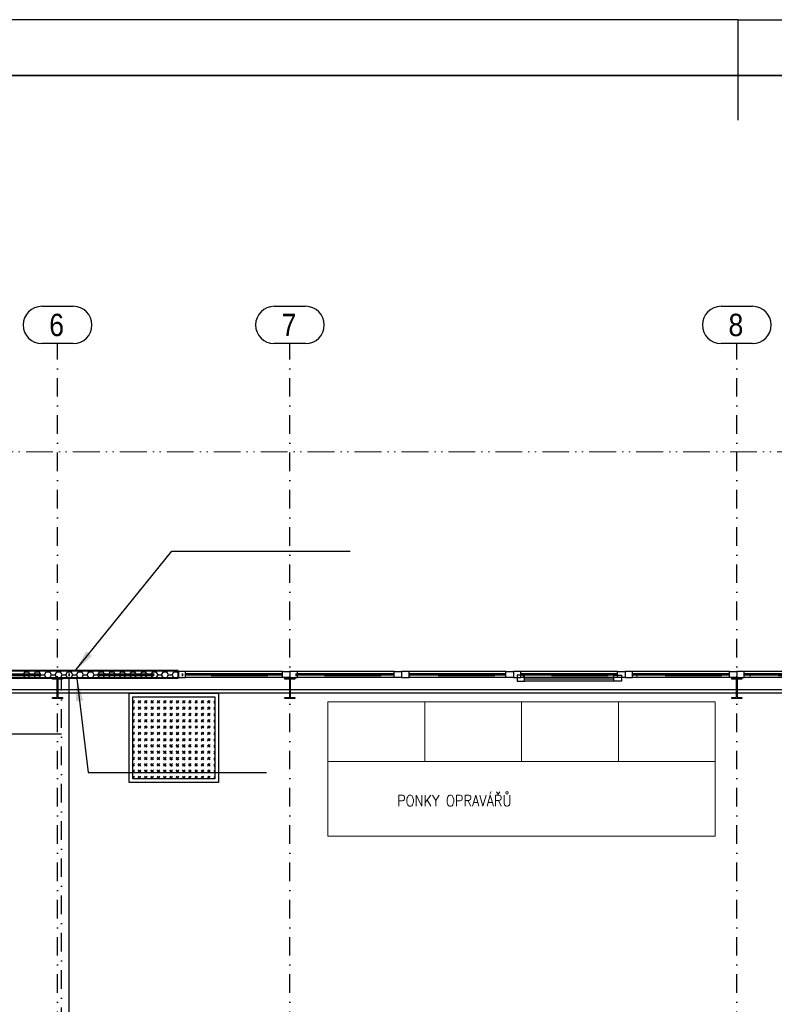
# Model space of a CAD drawing. Header units: millimetres. Extents: x 2886542 to 7567581, y -792623 to 134766.
# Tile 214 of 256: x 4773787 to 4783919, y -343329 to -330116. Entities that reach past the tile are written whole.
import ezdxf

# ---------------------------------------------------------------- set-up
doc = ezdxf.new("R2010")
doc.units = ezdxf.units.MM
for name, pattern in [('ACAD_ISO12W100', [21, 12, -3, 0, -3, 0, -3]), ('DASHDOT', [1, 0.5, -0.25, 0, -0.25]), ('DASHDOTX2', [50.8, 25.4, -12.7, 0, -12.7])]:
    doc.linetypes.add(name, pattern=pattern)
for name, color, linetype, lineweight in [('CKPROSTUPY_NADROVINOU', 7, 'DASHDOT', 25), ('IN_NS_TLUSTA', 1, 'Continuous', 40), ('Text obecně', 7, 'Continuous', 25)]:
    doc.layers.add(name, color=color, linetype=linetype, lineweight=lineweight)
doc.layers.add('IN_NS_VYPLNE OTVORU', color=16, linetype='Continuous')
doc.layers.add('požárničina', color=10, linetype='Continuous')
doc.styles.add('ARIAL', font='arial.ttf')
doc.styles.add('ROMAND', font='romand.shx', dxfattribs={"width": 0.85})
doc.styles.add('ROMANT', font='romant')
doc.dimstyles.new('úhlová', dxfattribs={"dimscale": 0.2, "dimtxt": 2.5, "dimasz": 1.5, "dimexe": 0, "dimexo": 3, "dimgap": 1, "dimtad": 1, "dimdec": 0, "dimzin": 0, "dimdsep": 46, "dimtxsty": 'ROMANT', "dimcen": 5, "dimclrd": 256, "dimclre": 256, "dimclrt": 7, "dimadec": 1, "dimazin": 0, "dimtfac": 1, "dimtdec": 0, "dimtix": 1, "dimtmove": 2, "dimatfit": 3, "dimfxl": 0, "dimtvp": 2, "dimtolj": 1, "dimtzin": 0, "dimarcsym": 0})

msp = doc.modelspace()

# ---------------------------------------------------------------- linework, layer by layer
at = {"layer": 'CKPROSTUPY_NADROVINOU', "color": 0, "ltscale": 500}
for p, q in [((4774295.4, -361679.5), (4774295.4, -334462.1)), ((4777415.4, -361679.5), (4777415.4, -334462.1)), ((4783415.4, -361679.5), (4783415.4, -334462.1))]:
    msp.add_line(p, q, dxfattribs=at)
at = {"layer": 'IN_NS_TLUSTA', "color": 0}
for p, q in [((4775915.4, -338853.4), (4773535.4, -338853.4)), ((4775915.4, -338853.4), (4775915.4, -338953.4)), ((4775915.4, -338953.4), (4773535.4, -338953.4))]:
    msp.add_line(p, q, dxfattribs=at)
at = {"layer": 'IN_NS_VYPLNE OTVORU', "color": 0, "linetype": 'ByBlock'}
for p, q in [((4774084.1, -333962.1), (4774506.7, -333962.1)), ((4777204.1, -333962.1), (4777626.7, -333962.1)), ((4783204.1, -333962.1), (4783626.7, -333962.1)), ((4774506.7, -334462.1), (4774084.1, -334462.1)), ((4777626.7, -334462.1), (4777204.1, -334462.1)), ((4783626.7, -334462.1), (4783204.1, -334462.1))]:
    msp.add_line(p, q, dxfattribs=at)
at = {"layer": 'IN_NS_VYPLNE OTVORU', "color": 0}
for p, q in [((4773834.9, -338907.4), (4773858.7, -338866.1)), ((4773858.7, -338866.1), (4773851.4, -338853.4)), ((4773858.7, -338866.1), (4773906.4, -338866.1)), ((4773906.4, -338866.1), (4773913.7, -338853.4)), ((4773930.2, -338907.4), (4773906.4, -338866.1)), ((4773977.8, -338907.4), (4774001.6, -338866.1)), ((4774001.6, -338866.1), (4773994.3, -338853.4)), ((4774001.6, -338866.1), (4774049.2, -338866.1)), ((4774049.2, -338866.1), (4774056.6, -338853.4)), ((4774073, -338907.4), (4774049.2, -338866.1)), ((4774120.7, -338907.4), (4774144.5, -338866.1)), ((4774144.5, -338866.1), (4774137.1, -338853.4)), ((4774144.5, -338866.1), (4774192.1, -338866.1)), ((4774192.1, -338866.1), (4774199.5, -338853.4)), ((4774215.9, -338907.4), (4774192.1, -338866.1)), ((4774263.5, -338907.4), (4774287.4, -338866.1)), ((4774287.4, -338866.1), (4774280, -338853.4)), ((4774287.4, -338866.1), (4774335, -338866.1)), ((4774335, -338866.1), (4774342.3, -338853.4)), ((4774358.8, -338907.4), (4774335, -338866.1)), ((4774406.4, -338907.4), (4774430.2, -338866.1)), ((4774430.2, -338866.1), (4774422.9, -338853.4)), ((4774430.2, -338866.1), (4774477.9, -338866.1)), ((4774477.9, -338866.1), (4774485.2, -338853.4)), ((4774501.7, -338907.4), (4774477.9, -338866.1)), ((4774549.3, -338907.4), (4774573.1, -338866.1)), ((4774573.1, -338866.1), (4774565.8, -338853.4)), ((4774573.1, -338866.1), (4774620.7, -338866.1)), ((4774620.7, -338866.1), (4774628.1, -338853.4)), ((4774644.5, -338907.4), (4774620.7, -338866.1)), ((4774692.2, -338907.4), (4774716, -338866.1)), ((4774716, -338866.1), (4774708.6, -338853.4)), ((4774716, -338866.1), (4774763.6, -338866.1)), ((4774763.6, -338866.1), (4774771, -338853.4)), ((4774787.4, -338907.4), (4774763.6, -338866.1)), ((4774835, -338907.4), (4774858.9, -338866.1)), ((4774858.9, -338866.1), (4774851.5, -338853.4)), ((4774858.9, -338866.1), (4774906.5, -338866.1)), ((4774906.5, -338866.1), (4774913.8, -338853.4)), ((4774930.3, -338907.4), (4774906.5, -338866.1)), ((4774977.9, -338907.4), (4775001.7, -338866.1)), ((4775001.7, -338866.1), (4774994.4, -338853.4)), ((4775001.7, -338866.1), (4775049.4, -338866.1)), ((4775049.4, -338866.1), (4775056.7, -338853.4)), ((4775073.2, -338907.4), (4775049.4, -338866.1)), ((4775120.8, -338907.4), (4775144.6, -338866.1)), ((4775144.6, -338866.1), (4775137.3, -338853.4)), ((4775144.6, -338866.1), (4775192.2, -338866.1)), ((4775192.2, -338866.1), (4775199.6, -338853.4)), ((4775216, -338907.4), (4775192.2, -338866.1)), ((4775263.7, -338907.4), (4775287.5, -338866.1)), ((4775287.5, -338866.1), (4775280.1, -338853.4)), ((4775287.5, -338866.1), (4775335.1, -338866.1)), ((4775335.1, -338866.1), (4775342.5, -338853.4)), ((4775358.9, -338907.4), (4775335.1, -338866.1)), ((4775406.5, -338907.4), (4775430.4, -338866.1)), ((4775430.4, -338866.1), (4775423, -338853.4)), ((4775430.4, -338866.1), (4775478, -338866.1)), ((4775478, -338866.1), (4775485.3, -338853.4)), ((4775501.8, -338907.4), (4775478, -338866.1)), ((4775549.4, -338907.4), (4775573.2, -338866.1)), ((4775573.2, -338866.1), (4775565.9, -338853.4)), ((4775573.2, -338866.1), (4775620.9, -338866.1)), ((4775620.9, -338866.1), (4775628.2, -338853.4)), ((4775644.7, -338907.4), (4775620.9, -338866.1)), ((4775692.3, -338907.4), (4775716.1, -338866.1)), ((4775716.1, -338866.1), (4775708.8, -338853.4)), ((4775716.1, -338866.1), (4775763.7, -338866.1)), ((4775763.7, -338866.1), (4775771.1, -338853.4)), ((4775787.5, -338907.4), (4775763.7, -338866.1)), ((4775835.2, -338907.4), (4775859, -338866.1)), ((4775859, -338866.1), (4775851.6, -338853.4)), ((4775859, -338866.1), (4775906.6, -338866.1)), ((4775906.6, -338866.1), (4775914, -338853.4)), ((4775915.4, -338881.3), (4775906.6, -338866.1)), ((4776015.4, -338863.4), (4775915.4, -338863.4)), ((4775915.4, -338863.4), (4775915.4, -338943.4)), ((4777315.4, -338863.4), (4775965.4, -338863.4)), ((4776015.4, -338943.4), (4776015.4, -338863.4)), ((4777315.4, -338893.4), (4776015.4, -338893.4)), ((4777315.4, -338863.4), (4777415.4, -338863.4)), ((4777315.4, -338943.4), (4777315.4, -338863.4)), ((4777515.4, -338863.4), (4777415.4, -338863.4)), ((4777415.4, -338863.4), (4777415.4, -338943.4)), ((4777415.4, -338863.4), (4777415.4, -338943.4)), ((4778815.4, -338863.4), (4777465.4, -338863.4)), ((4777515.4, -338943.4), (4777515.4, -338863.4)), ((4778815.4, -338893.4), (4777515.4, -338893.4)), ((4778815.4, -338863.4), (4778915.4, -338863.4)), ((4778815.4, -338943.4), (4778815.4, -338863.4)), ((4779015.4, -338863.4), (4778915.4, -338863.4)), ((4778915.4, -338863.4), (4778915.4, -338943.4)), ((4778915.4, -338863.4), (4778915.4, -338943.4)), ((4780315.4, -338863.4), (4778965.4, -338863.4)), ((4779015.4, -338943.4), (4779015.4, -338863.4)), ((4780315.4, -338893.4), (4779015.4, -338893.4)), ((4780315.4, -338863.4), (4780415.4, -338863.4)), ((4780315.4, -338943.4), (4780315.4, -338863.4)), ((4780515.4, -338863.4), (4780415.4, -338863.4)), ((4780415.4, -338863.4), (4780415.4, -338943.4)), ((4780415.4, -338863.4), (4780415.4, -338943.4)), ((4781815.4, -338863.4), (4780465.4, -338863.4)), ((4780515.4, -338943.4), (4780515.4, -338863.4)), ((4781815.4, -338893.4), (4780515.4, -338893.4)), ((4781815.4, -338863.4), (4781915.4, -338863.4)), ((4781815.4, -338943.4), (4781815.4, -338863.4)), ((4782015.4, -338863.4), (4781915.4, -338863.4)), ((4781915.4, -338863.4), (4781915.4, -338943.4)), ((4781915.4, -338863.4), (4781915.4, -338943.4)), ((4783315.4, -338863.4), (4781965.4, -338863.4)), ((4782015.4, -338943.4), (4782015.4, -338863.4)), ((4783315.4, -338893.4), (4782015.4, -338893.4)), ((4783315.4, -338863.4), (4783415.4, -338863.4)), ((4783315.4, -338943.4), (4783315.4, -338863.4)), ((4783515.4, -338863.4), (4783415.4, -338863.4)), ((4783415.4, -338863.4), (4783415.4, -338943.4)), ((4783415.4, -338863.4), (4783415.4, -338943.4)), ((4784815.4, -338863.4), (4783465.4, -338863.4)), ((4783515.4, -338943.4), (4783515.4, -338863.4)), ((4784815.4, -338893.4), (4783515.4, -338893.4)), ((4773787.3, -338907.4), (4773834.9, -338907.4)), ((4773858.7, -338948.6), (4773834.9, -338907.4)), ((4773856, -338953.4), (4773858.7, -338948.6)), ((4773858.7, -338948.6), (4773906.4, -338948.6)), ((4773906.4, -338948.6), (4773930.2, -338907.4)), ((4773909.1, -338953.4), (4773906.4, -338948.6)), ((4773930.2, -338907.4), (4773977.8, -338907.4)), ((4774001.6, -338948.6), (4773977.8, -338907.4)), ((4773998.9, -338953.4), (4774001.6, -338948.6)), ((4774001.6, -338948.6), (4774049.2, -338948.6)), ((4774049.2, -338948.6), (4774073, -338907.4)), ((4774052, -338953.4), (4774049.2, -338948.6)), ((4774073, -338907.4), (4774120.7, -338907.4)), ((4774144.5, -338948.6), (4774120.7, -338907.4)), ((4774141.7, -338953.4), (4774144.5, -338948.6)), ((4774144.5, -338948.6), (4774192.1, -338948.6)), ((4774192.1, -338948.6), (4774215.9, -338907.4)), ((4774194.9, -338953.4), (4774192.1, -338948.6)), ((4774215.9, -338907.4), (4774263.5, -338907.4)), ((4774227.9, -338963.6), (4774227.9, -338953.4)), ((4774227.9, -338953.4), (4774362.9, -338953.4)), ((4774277.1, -338963.6), (4774227.9, -338963.6)), ((4774287.4, -338948.6), (4774263.5, -338907.4)), ((4774284.6, -338953.4), (4774287.4, -338948.6)), ((4774287.4, -338948.6), (4774335, -338948.6)), ((4774292.1, -339198.2), (4774292.1, -338978.6)), ((4774298.7, -338978.6), (4774298.7, -339198.2)), ((4774362.9, -338963.6), (4774313.7, -338963.6)), ((4774335, -338948.6), (4774358.8, -338907.4)), ((4774337.7, -338953.4), (4774335, -338948.6)), ((4774358.8, -338907.4), (4774406.4, -338907.4)), ((4774362.9, -338953.4), (4774362.9, -338963.6)), ((4774430.2, -338948.6), (4774406.4, -338907.4)), ((4774427.5, -338953.4), (4774430.2, -338948.6)), ((4774430.2, -338948.6), (4774477.9, -338948.6)), ((4774477.9, -338948.6), (4774501.7, -338907.4)), ((4774480.6, -338953.4), (4774477.9, -338948.6)), ((4774501.7, -338907.4), (4774549.3, -338907.4)), ((4774573.1, -338948.6), (4774549.3, -338907.4)), ((4774570.4, -338953.4), (4774573.1, -338948.6)), ((4774573.1, -338948.6), (4774620.7, -338948.6)), ((4774620.7, -338948.6), (4774644.5, -338907.4)), ((4774623.5, -338953.4), (4774620.7, -338948.6)), ((4774644.5, -338907.4), (4774692.2, -338907.4)), ((4774716, -338948.6), (4774692.2, -338907.4)), ((4774713.2, -338953.4), (4774716, -338948.6)), ((4774716, -338948.6), (4774763.6, -338948.6)), ((4774763.6, -338948.6), (4774787.4, -338907.4)), ((4774766.4, -338953.4), (4774763.6, -338948.6)), ((4774787.4, -338907.4), (4774835, -338907.4)), ((4774858.9, -338948.6), (4774835, -338907.4)), ((4774856.1, -338953.4), (4774858.9, -338948.6)), ((4774858.9, -338948.6), (4774906.5, -338948.6)), ((4774906.5, -338948.6), (4774930.3, -338907.4)), ((4774909.2, -338953.4), (4774906.5, -338948.6)), ((4774930.3, -338907.4), (4774977.9, -338907.4)), ((4775001.7, -338948.6), (4774977.9, -338907.4)), ((4774999, -338953.4), (4775001.7, -338948.6)), ((4775001.7, -338948.6), (4775049.4, -338948.6)), ((4775049.4, -338948.6), (4775073.2, -338907.4)), ((4775052.1, -338953.4), (4775049.4, -338948.6)), ((4775073.2, -338907.4), (4775120.8, -338907.4)), ((4775144.6, -338948.6), (4775120.8, -338907.4)), ((4775141.9, -338953.4), (4775144.6, -338948.6)), ((4775144.6, -338948.6), (4775192.2, -338948.6)), ((4775192.2, -338948.6), (4775216, -338907.4)), ((4775195, -338953.4), (4775192.2, -338948.6)), ((4775216, -338907.4), (4775263.7, -338907.4)), ((4775287.5, -338948.6), (4775263.7, -338907.4)), ((4775284.7, -338953.4), (4775287.5, -338948.6)), ((4775287.5, -338948.6), (4775335.1, -338948.6)), ((4775335.1, -338948.6), (4775358.9, -338907.4)), ((4775337.9, -338953.4), (4775335.1, -338948.6)), ((4775358.9, -338907.4), (4775406.5, -338907.4)), ((4775430.4, -338948.6), (4775406.5, -338907.4)), ((4775427.6, -338953.4), (4775430.4, -338948.6)), ((4775430.4, -338948.6), (4775478, -338948.6)), ((4775478, -338948.6), (4775501.8, -338907.4)), ((4775480.7, -338953.4), (4775478, -338948.6)), ((4775501.8, -338907.4), (4775549.4, -338907.4)), ((4775573.2, -338948.6), (4775549.4, -338907.4)), ((4775570.5, -338953.4), (4775573.2, -338948.6)), ((4775573.2, -338948.6), (4775620.9, -338948.6)), ((4775620.9, -338948.6), (4775644.7, -338907.4)), ((4775623.6, -338953.4), (4775620.9, -338948.6)), ((4775644.7, -338907.4), (4775692.3, -338907.4)), ((4775716.1, -338948.6), (4775692.3, -338907.4)), ((4775713.4, -338953.4), (4775716.1, -338948.6)), ((4775716.1, -338948.6), (4775763.7, -338948.6)), ((4775763.7, -338948.6), (4775787.5, -338907.4)), ((4775766.5, -338953.4), (4775763.7, -338948.6)), ((4775787.5, -338907.4), (4775835.2, -338907.4)), ((4775859, -338948.6), (4775835.2, -338907.4)), ((4775856.2, -338953.4), (4775859, -338948.6)), ((4775859, -338948.6), (4775906.6, -338948.6)), ((4775906.6, -338948.6), (4775915.4, -338933.4)), ((4775909.4, -338953.4), (4775906.6, -338948.6)), ((4775915.4, -338943.4), (4776015.4, -338943.4)), ((4777315.4, -338913.4), (4776015.4, -338913.4)), ((4777315.4, -338943.4), (4776015.4, -338943.4)), ((4777415.4, -338943.4), (4777315.4, -338943.4)), ((4777347.9, -338963.6), (4777347.9, -338953.4)), ((4777347.9, -338953.4), (4777482.9, -338953.4)), ((4777397.1, -338963.6), (4777347.9, -338963.6)), ((4777412.1, -339198.2), (4777412.1, -338978.6)), ((4777415.4, -338943.4), (4777515.4, -338943.4)), ((4777418.7, -338978.6), (4777418.7, -339198.2)), ((4777482.9, -338963.6), (4777433.7, -338963.6)), ((4777482.9, -338953.4), (4777482.9, -338963.6)), ((4778815.4, -338913.4), (4777515.4, -338913.4)), ((4778815.4, -338943.4), (4777515.4, -338943.4)), ((4778915.4, -338943.4), (4778815.4, -338943.4)), ((4778915.4, -338943.4), (4779015.4, -338943.4)), ((4780315.4, -338913.4), (4779015.4, -338913.4)), ((4780315.4, -338943.4), (4779015.4, -338943.4)), ((4780415.4, -338943.4), (4780315.4, -338943.4)), ((4780415.4, -338943.4), (4780515.4, -338943.4)), ((4780565.4, -338913.4), (4780465.4, -338913.4)), ((4780465.4, -338913.4), (4780465.4, -338993.4)), ((4780465.4, -338993.4), (4780565.4, -338993.4)), ((4781815.4, -338913.4), (4780515.4, -338913.4)), ((4781815.4, -338943.4), (4780515.4, -338943.4)), ((4781765.4, -338913.4), (4780565.4, -338913.4)), ((4780565.4, -338993.4), (4780565.4, -338913.4)), ((4781765.4, -338943.4), (4780565.4, -338943.4)), ((4781765.4, -338963.4), (4780565.4, -338963.4)), ((4781765.4, -338993.4), (4780565.4, -338993.4)), ((4781765.4, -338913.4), (4781865.4, -338913.4)), ((4781765.4, -338993.4), (4781765.4, -338913.4)), ((4781865.4, -338993.4), (4781765.4, -338993.4)), ((4781915.4, -338943.4), (4781815.4, -338943.4)), ((4781865.4, -338913.4), (4781865.4, -338993.4)), ((4781915.4, -338943.4), (4782015.4, -338943.4)), ((4783315.4, -338913.4), (4782015.4, -338913.4)), ((4783315.4, -338943.4), (4782015.4, -338943.4)), ((4783415.4, -338943.4), (4783315.4, -338943.4)), ((4783347.9, -338963.6), (4783347.9, -338953.4)), ((4783347.9, -338953.4), (4783482.9, -338953.4)), ((4783397.1, -338963.6), (4783347.9, -338963.6)), ((4783412.1, -339198.2), (4783412.1, -338978.6)), ((4783415.4, -338943.4), (4783515.4, -338943.4)), ((4783418.7, -338978.6), (4783418.7, -339198.2)), ((4783482.9, -338963.6), (4783433.7, -338963.6)), ((4783482.9, -338953.4), (4783482.9, -338963.6)), ((4784815.4, -338913.4), (4783515.4, -338913.4)), ((4784815.4, -338943.4), (4783515.4, -338943.4)), ((4789500.4, -339153.4), (4748100.4, -339153.4)), ((4775255.4, -339153.4), (4776455.4, -339153.4)), ((4775255.4, -340353.4), (4775255.4, -339153.4)), ((4776455.4, -339153.4), (4776455.4, -340353.4)), ((4774227.9, -339223.4), (4774227.9, -339213.2)), ((4774227.9, -339213.2), (4774277.1, -339213.2)), ((4774362.9, -339223.4), (4774227.9, -339223.4)), ((4774313.7, -339213.2), (4774362.9, -339213.2)), ((4774362.9, -339213.2), (4774362.9, -339223.4)), ((4775305.4, -339203.4), (4776405.4, -339203.4)), ((4775305.4, -340303.4), (4775305.4, -339203.4)), ((4775305.4, -339273.1), (4775328.1, -339250.4)), ((4775305.4, -339251.9), (4775306.8, -339250.4)), ((4775313.9, -339285.8), (4775328.1, -339271.6)), ((4775377.6, -339285.8), (4775412.9, -339250.4)), ((4775377.6, -339264.6), (4775391.7, -339250.4)), ((4775398.8, -339285.8), (4775412.9, -339271.6)), ((4775462.4, -339285.8), (4775497.8, -339250.4)), ((4775462.4, -339264.6), (4775476.5, -339250.4)), ((4775483.6, -339285.8), (4775497.8, -339271.6)), ((4775547.3, -339285.8), (4775582.6, -339250.4)), ((4775547.3, -339264.6), (4775561.4, -339250.4)), ((4775568.5, -339285.8), (4775582.6, -339271.6)), ((4775632.1, -339285.8), (4775667.5, -339250.4)), ((4775632.1, -339264.6), (4775646.3, -339250.4)), ((4775653.3, -339285.8), (4775667.5, -339271.6)), ((4775717, -339285.8), (4775752.3, -339250.4)), ((4775717, -339264.6), (4775731.1, -339250.4)), ((4775738.2, -339285.8), (4775752.3, -339271.6)), ((4775801.8, -339285.8), (4775837.2, -339250.4)), ((4775801.8, -339264.6), (4775816, -339250.4)), ((4775823, -339285.8), (4775837.2, -339271.6)), ((4775886.7, -339285.8), (4775922, -339250.4)), ((4775886.7, -339264.6), (4775900.8, -339250.4)), ((4775907.9, -339285.8), (4775922, -339271.6)), ((4775971.5, -339285.8), (4776006.9, -339250.4)), ((4775971.5, -339264.6), (4775985.7, -339250.4)), ((4775992.7, -339285.8), (4776006.9, -339271.6)), ((4776056.4, -339285.8), (4776091.7, -339250.4)), ((4776056.4, -339264.6), (4776070.5, -339250.4)), ((4776077.6, -339285.8), (4776091.7, -339271.6)), ((4776141.2, -339285.8), (4776176.6, -339250.4)), ((4776141.2, -339264.6), (4776155.4, -339250.4)), ((4776162.4, -339285.8), (4776176.6, -339271.6)), ((4776226.1, -339285.8), (4776261.4, -339250.4)), ((4776226.1, -339264.6), (4776240.2, -339250.4)), ((4776247.3, -339285.8), (4776261.4, -339271.6)), ((4776310.9, -339285.8), (4776346.3, -339250.4)), ((4776310.9, -339264.6), (4776325.1, -339250.4)), ((4776332.1, -339285.8), (4776346.3, -339271.6)), ((4776395.8, -339264.6), (4776405.4, -339254.9)), ((4776395.8, -339285.8), (4776405.4, -339276.2)), ((4776405.4, -339203.4), (4776405.4, -340303.4)), ((4777347.9, -339223.4), (4777347.9, -339213.2)), ((4777347.9, -339213.2), (4777397.1, -339213.2)), ((4777482.9, -339223.4), (4777347.9, -339223.4)), ((4777433.7, -339213.2), (4777482.9, -339213.2)), ((4777482.9, -339213.2), (4777482.9, -339223.4)), ((4783347.9, -339223.4), (4783347.9, -339213.2)), ((4783347.9, -339213.2), (4783397.1, -339213.2)), ((4783482.9, -339223.4), (4783347.9, -339223.4)), ((4783433.7, -339213.2), (4783482.9, -339213.2)), ((4783482.9, -339213.2), (4783482.9, -339223.4)), ((4775305.4, -339357.9), (4775328.1, -339335.3)), ((4775305.4, -339336.7), (4775306.8, -339335.3)), ((4775305.4, -339442.8), (4775328.1, -339420.1)), ((4775305.4, -339421.6), (4775306.8, -339420.1)), ((4775313.9, -339370.6), (4775328.1, -339356.5)), ((4775377.6, -339370.6), (4775412.9, -339335.3)), ((4775377.6, -339349.4), (4775391.7, -339335.3)), ((4775377.6, -339455.5), (4775412.9, -339420.1)), ((4775377.6, -339434.3), (4775391.7, -339420.1)), ((4775398.8, -339370.6), (4775412.9, -339356.5)), ((4775462.4, -339370.6), (4775497.8, -339335.3)), ((4775462.4, -339349.4), (4775476.5, -339335.3)), ((4775462.4, -339455.5), (4775497.8, -339420.1)), ((4775462.4, -339434.3), (4775476.5, -339420.1)), ((4775483.6, -339370.6), (4775497.8, -339356.5)), ((4775547.3, -339370.6), (4775582.6, -339335.3)), ((4775547.3, -339349.4), (4775561.4, -339335.3)), ((4775547.3, -339455.5), (4775582.6, -339420.1)), ((4775547.3, -339434.3), (4775561.4, -339420.1)), ((4775568.5, -339370.6), (4775582.6, -339356.5)), ((4775632.1, -339370.6), (4775667.5, -339335.3)), ((4775632.1, -339349.4), (4775646.3, -339335.3)), ((4775632.1, -339455.5), (4775667.5, -339420.1)), ((4775632.1, -339434.3), (4775646.3, -339420.1)), ((4775653.3, -339370.6), (4775667.5, -339356.5)), ((4775717, -339370.6), (4775752.3, -339335.3)), ((4775717, -339349.4), (4775731.1, -339335.3)), ((4775717, -339455.5), (4775752.3, -339420.1)), ((4775717, -339434.3), (4775731.1, -339420.1)), ((4775738.2, -339370.6), (4775752.3, -339356.5)), ((4775801.8, -339370.6), (4775837.2, -339335.3)), ((4775801.8, -339349.4), (4775816, -339335.3)), ((4775801.8, -339455.5), (4775837.2, -339420.1)), ((4775801.8, -339434.3), (4775816, -339420.1)), ((4775823, -339370.6), (4775837.2, -339356.5)), ((4775886.7, -339370.6), (4775922, -339335.3)), ((4775886.7, -339349.4), (4775900.8, -339335.3)), ((4775886.7, -339455.5), (4775922, -339420.1)), ((4775886.7, -339434.3), (4775900.8, -339420.1)), ((4775907.9, -339370.6), (4775922, -339356.5)), ((4775971.5, -339370.6), (4776006.9, -339335.3)), ((4775971.5, -339349.4), (4775985.7, -339335.3)), ((4775971.5, -339455.5), (4776006.9, -339420.1)), ((4775971.5, -339434.3), (4775985.7, -339420.1)), ((4775992.7, -339370.6), (4776006.9, -339356.5)), ((4776056.4, -339370.6), (4776091.7, -339335.3)), ((4776056.4, -339349.4), (4776070.5, -339335.3)), ((4776056.4, -339455.5), (4776091.7, -339420.1)), ((4776056.4, -339434.3), (4776070.5, -339420.1)), ((4776077.6, -339370.6), (4776091.7, -339356.5)), ((4776141.2, -339370.6), (4776176.6, -339335.3)), ((4776141.2, -339349.4), (4776155.4, -339335.3)), ((4776141.2, -339455.5), (4776176.6, -339420.1)), ((4776141.2, -339434.3), (4776155.4, -339420.1)), ((4776162.4, -339370.6), (4776176.6, -339356.5)), ((4776226.1, -339370.6), (4776261.4, -339335.3)), ((4776226.1, -339349.4), (4776240.2, -339335.3)), ((4776226.1, -339455.5), (4776261.4, -339420.1)), ((4776226.1, -339434.3), (4776240.2, -339420.1)), ((4776247.3, -339370.6), (4776261.4, -339356.5)), ((4776310.9, -339370.6), (4776346.3, -339335.3)), ((4776310.9, -339349.4), (4776325.1, -339335.3)), ((4776310.9, -339455.5), (4776346.3, -339420.1)), ((4776310.9, -339434.3), (4776325.1, -339420.1)), ((4776332.1, -339370.6), (4776346.3, -339356.5)), ((4776395.8, -339349.4), (4776405.4, -339339.8)), ((4776395.8, -339370.6), (4776405.4, -339361)), ((4776395.8, -339434.3), (4776405.4, -339424.7)), ((4775305.4, -339527.6), (4775328.1, -339505)), ((4775305.4, -339506.4), (4775306.8, -339505)), ((4775313.9, -339455.5), (4775328.1, -339441.3)), ((4775313.9, -339540.3), (4775328.1, -339526.2)), ((4775377.6, -339540.3), (4775412.9, -339505)), ((4775377.6, -339519.1), (4775391.7, -339505)), ((4775398.8, -339455.5), (4775412.9, -339441.3)), ((4775398.8, -339540.3), (4775412.9, -339526.2)), ((4775462.4, -339540.3), (4775497.8, -339505)), ((4775462.4, -339519.1), (4775476.5, -339505)), ((4775483.6, -339455.5), (4775497.8, -339441.3)), ((4775483.6, -339540.3), (4775497.8, -339526.2)), ((4775547.3, -339540.3), (4775582.6, -339505)), ((4775547.3, -339519.1), (4775561.4, -339505)), ((4775568.5, -339455.5), (4775582.6, -339441.3)), ((4775568.5, -339540.3), (4775582.6, -339526.2)), ((4775632.1, -339540.3), (4775667.5, -339505)), ((4775632.1, -339519.1), (4775646.3, -339505)), ((4775653.3, -339455.5), (4775667.5, -339441.3)), ((4775653.3, -339540.3), (4775667.5, -339526.2)), ((4775717, -339540.3), (4775752.3, -339505)), ((4775717, -339519.1), (4775731.1, -339505)), ((4775738.2, -339455.5), (4775752.3, -339441.3)), ((4775738.2, -339540.3), (4775752.3, -339526.2)), ((4775801.8, -339540.3), (4775837.2, -339505)), ((4775801.8, -339519.1), (4775816, -339505)), ((4775823, -339455.5), (4775837.2, -339441.3)), ((4775823, -339540.3), (4775837.2, -339526.2)), ((4775886.7, -339540.3), (4775922, -339505)), ((4775886.7, -339519.1), (4775900.8, -339505)), ((4775907.9, -339455.5), (4775922, -339441.3)), ((4775907.9, -339540.3), (4775922, -339526.2)), ((4775971.5, -339540.3), (4776006.9, -339505)), ((4775971.5, -339519.1), (4775985.7, -339505)), ((4775992.7, -339455.5), (4776006.9, -339441.3)), ((4775992.7, -339540.3), (4776006.9, -339526.2)), ((4776056.4, -339540.3), (4776091.7, -339505)), ((4776056.4, -339519.1), (4776070.5, -339505)), ((4776077.6, -339455.5), (4776091.7, -339441.3)), ((4776077.6, -339540.3), (4776091.7, -339526.2)), ((4776141.2, -339540.3), (4776176.6, -339505)), ((4776141.2, -339519.1), (4776155.4, -339505)), ((4776162.4, -339455.5), (4776176.6, -339441.3)), ((4776162.4, -339540.3), (4776176.6, -339526.2)), ((4776226.1, -339540.3), (4776261.4, -339505)), ((4776226.1, -339519.1), (4776240.2, -339505)), ((4776247.3, -339455.5), (4776261.4, -339441.3)), ((4776247.3, -339540.3), (4776261.4, -339526.2)), ((4776310.9, -339540.3), (4776346.3, -339505)), ((4776310.9, -339519.1), (4776325.1, -339505)), ((4776332.1, -339455.5), (4776346.3, -339441.3)), ((4776332.1, -339540.3), (4776346.3, -339526.2)), ((4776395.8, -339455.5), (4776405.4, -339445.9)), ((4776395.8, -339519.1), (4776405.4, -339509.5)), ((4776395.8, -339540.3), (4776405.4, -339530.7)), ((4775305.4, -339612.5), (4775328.1, -339589.8)), ((4775305.4, -339591.3), (4775306.8, -339589.8)), ((4775305.4, -339697.3), (4775328.1, -339674.7)), ((4775305.4, -339676.1), (4775306.8, -339674.7)), ((4775313.9, -339625.2), (4775328.1, -339611)), ((4775313.9, -339710), (4775328.1, -339695.9)), ((4775377.6, -339625.2), (4775412.9, -339589.8)), ((4775377.6, -339604), (4775391.7, -339589.8)), ((4775377.6, -339710), (4775412.9, -339674.7)), ((4775377.6, -339688.8), (4775391.7, -339674.7)), ((4775398.8, -339625.2), (4775412.9, -339611)), ((4775398.8, -339710), (4775412.9, -339695.9)), ((4775462.4, -339625.2), (4775497.8, -339589.8)), ((4775462.4, -339604), (4775476.5, -339589.8)), ((4775462.4, -339710), (4775497.8, -339674.7)), ((4775462.4, -339688.8), (4775476.5, -339674.7)), ((4775483.6, -339625.2), (4775497.8, -339611)), ((4775483.6, -339710), (4775497.8, -339695.9)), ((4775547.3, -339625.2), (4775582.6, -339589.8)), ((4775547.3, -339604), (4775561.4, -339589.8)), ((4775547.3, -339710), (4775582.6, -339674.7)), ((4775547.3, -339688.8), (4775561.4, -339674.7)), ((4775568.5, -339625.2), (4775582.6, -339611)), ((4775568.5, -339710), (4775582.6, -339695.9)), ((4775632.1, -339625.2), (4775667.5, -339589.8)), ((4775632.1, -339604), (4775646.3, -339589.8)), ((4775632.1, -339710), (4775667.5, -339674.7)), ((4775632.1, -339688.8), (4775646.3, -339674.7)), ((4775653.3, -339625.2), (4775667.5, -339611)), ((4775653.3, -339710), (4775667.5, -339695.9)), ((4775717, -339625.2), (4775752.3, -339589.8)), ((4775717, -339604), (4775731.1, -339589.8)), ((4775717, -339710), (4775752.3, -339674.7)), ((4775717, -339688.8), (4775731.1, -339674.7)), ((4775738.2, -339625.2), (4775752.3, -339611)), ((4775738.2, -339710), (4775752.3, -339695.9)), ((4775801.8, -339625.2), (4775837.2, -339589.8)), ((4775801.8, -339604), (4775816, -339589.8)), ((4775801.8, -339710), (4775837.2, -339674.7)), ((4775801.8, -339688.8), (4775816, -339674.7)), ((4775823, -339625.2), (4775837.2, -339611)), ((4775823, -339710), (4775837.2, -339695.9)), ((4775886.7, -339625.2), (4775922, -339589.8)), ((4775886.7, -339604), (4775900.8, -339589.8)), ((4775886.7, -339710), (4775922, -339674.7)), ((4775886.7, -339688.8), (4775900.8, -339674.7)), ((4775907.9, -339625.2), (4775922, -339611)), ((4775907.9, -339710), (4775922, -339695.9)), ((4775971.5, -339625.2), (4776006.9, -339589.8)), ((4775971.5, -339604), (4775985.7, -339589.8)), ((4775971.5, -339710), (4776006.9, -339674.7)), ((4775971.5, -339688.8), (4775985.7, -339674.7)), ((4775992.7, -339625.2), (4776006.9, -339611)), ((4775992.7, -339710), (4776006.9, -339695.9)), ((4776056.4, -339625.2), (4776091.7, -339589.8)), ((4776056.4, -339604), (4776070.5, -339589.8)), ((4776056.4, -339710), (4776091.7, -339674.7)), ((4776056.4, -339688.8), (4776070.5, -339674.7)), ((4776077.6, -339625.2), (4776091.7, -339611)), ((4776077.6, -339710), (4776091.7, -339695.9)), ((4776141.2, -339625.2), (4776176.6, -339589.8)), ((4776141.2, -339604), (4776155.4, -339589.8)), ((4776141.2, -339710), (4776176.6, -339674.7)), ((4776141.2, -339688.8), (4776155.4, -339674.7)), ((4776162.4, -339625.2), (4776176.6, -339611)), ((4776162.4, -339710), (4776176.6, -339695.9)), ((4776226.1, -339625.2), (4776261.4, -339589.8)), ((4776226.1, -339604), (4776240.2, -339589.8)), ((4776226.1, -339710), (4776261.4, -339674.7)), ((4776226.1, -339688.8), (4776240.2, -339674.7)), ((4776247.3, -339625.2), (4776261.4, -339611)), ((4776247.3, -339710), (4776261.4, -339695.9)), ((4776310.9, -339625.2), (4776346.3, -339589.8)), ((4776310.9, -339604), (4776325.1, -339589.8)), ((4776310.9, -339710), (4776346.3, -339674.7)), ((4776310.9, -339688.8), (4776325.1, -339674.7)), ((4776332.1, -339625.2), (4776346.3, -339611)), ((4776332.1, -339710), (4776346.3, -339695.9)), ((4776395.8, -339604), (4776405.4, -339594.4)), ((4776395.8, -339625.2), (4776405.4, -339615.6)), ((4776395.8, -339688.8), (4776405.4, -339679.2)), ((4775305.4, -339782.2), (4775328.1, -339759.5)), ((4775305.4, -339761), (4775306.8, -339759.5)), ((4775313.9, -339794.9), (4775328.1, -339780.7)), ((4775377.6, -339794.9), (4775412.9, -339759.5)), ((4775377.6, -339773.7), (4775391.7, -339759.5)), ((4775398.8, -339794.9), (4775412.9, -339780.7)), ((4775462.4, -339794.9), (4775497.8, -339759.5)), ((4775462.4, -339773.7), (4775476.5, -339759.5)), ((4775483.6, -339794.9), (4775497.8, -339780.7)), ((4775547.3, -339794.9), (4775582.6, -339759.5)), ((4775547.3, -339773.7), (4775561.4, -339759.5)), ((4775568.5, -339794.9), (4775582.6, -339780.7)), ((4775632.1, -339794.9), (4775667.5, -339759.5)), ((4775632.1, -339773.7), (4775646.3, -339759.5)), ((4775653.3, -339794.9), (4775667.5, -339780.7)), ((4775717, -339794.9), (4775752.3, -339759.5)), ((4775717, -339773.7), (4775731.1, -339759.5)), ((4775738.2, -339794.9), (4775752.3, -339780.7)), ((4775801.8, -339794.9), (4775837.2, -339759.5)), ((4775801.8, -339773.7), (4775816, -339759.5)), ((4775823, -339794.9), (4775837.2, -339780.7)), ((4775886.7, -339794.9), (4775922, -339759.5)), ((4775886.7, -339773.7), (4775900.8, -339759.5)), ((4775907.9, -339794.9), (4775922, -339780.7)), ((4775971.5, -339794.9), (4776006.9, -339759.5)), ((4775971.5, -339773.7), (4775985.7, -339759.5)), ((4775992.7, -339794.9), (4776006.9, -339780.7)), ((4776056.4, -339794.9), (4776091.7, -339759.5)), ((4776056.4, -339773.7), (4776070.5, -339759.5)), ((4776077.6, -339794.9), (4776091.7, -339780.7)), ((4776141.2, -339794.9), (4776176.6, -339759.5)), ((4776141.2, -339773.7), (4776155.4, -339759.5)), ((4776162.4, -339794.9), (4776176.6, -339780.7)), ((4776226.1, -339794.9), (4776261.4, -339759.5)), ((4776226.1, -339773.7), (4776240.2, -339759.5)), ((4776247.3, -339794.9), (4776261.4, -339780.7)), ((4776310.9, -339794.9), (4776346.3, -339759.5)), ((4776310.9, -339773.7), (4776325.1, -339759.5)), ((4776332.1, -339794.9), (4776346.3, -339780.7)), ((4776395.8, -339710), (4776405.4, -339700.4)), ((4776395.8, -339773.7), (4776405.4, -339764.1)), ((4776395.8, -339794.9), (4776405.4, -339785.3)), ((4775305.4, -339867), (4775328.1, -339844.4)), ((4775305.4, -339845.8), (4775306.8, -339844.4)), ((4775305.4, -339951.9), (4775328.1, -339929.2)), ((4775305.4, -339930.7), (4775306.8, -339929.2)), ((4775313.9, -339879.7), (4775328.1, -339865.6)), ((4775313.9, -339964.6), (4775328.1, -339950.5)), ((4775377.6, -339879.7), (4775412.9, -339844.4)), ((4775377.6, -339858.5), (4775391.7, -339844.4)), ((4775377.6, -339964.6), (4775412.9, -339929.2)), ((4775377.6, -339943.4), (4775391.7, -339929.2)), ((4775398.8, -339879.7), (4775412.9, -339865.6)), ((4775398.8, -339964.6), (4775412.9, -339950.5)), ((4775462.4, -339879.7), (4775497.8, -339844.4)), ((4775462.4, -339858.5), (4775476.5, -339844.4)), ((4775462.4, -339964.6), (4775497.8, -339929.2)), ((4775462.4, -339943.4), (4775476.5, -339929.2)), ((4775483.6, -339879.7), (4775497.8, -339865.6)), ((4775483.6, -339964.6), (4775497.8, -339950.5)), ((4775547.3, -339879.7), (4775582.6, -339844.4)), ((4775547.3, -339858.5), (4775561.4, -339844.4)), ((4775547.3, -339964.6), (4775582.6, -339929.2)), ((4775547.3, -339943.4), (4775561.4, -339929.2)), ((4775568.5, -339879.7), (4775582.6, -339865.6)), ((4775568.5, -339964.6), (4775582.6, -339950.5)), ((4775632.1, -339879.7), (4775667.5, -339844.4)), ((4775632.1, -339858.5), (4775646.3, -339844.4)), ((4775632.1, -339964.6), (4775667.5, -339929.2)), ((4775632.1, -339943.4), (4775646.3, -339929.2)), ((4775653.3, -339879.7), (4775667.5, -339865.6)), ((4775653.3, -339964.6), (4775667.5, -339950.5)), ((4775717, -339879.7), (4775752.3, -339844.4)), ((4775717, -339858.5), (4775731.1, -339844.4)), ((4775717, -339964.6), (4775752.3, -339929.2)), ((4775717, -339943.4), (4775731.1, -339929.2)), ((4775738.2, -339879.7), (4775752.3, -339865.6)), ((4775738.2, -339964.6), (4775752.3, -339950.5)), ((4775801.8, -339879.7), (4775837.2, -339844.4)), ((4775801.8, -339858.5), (4775816, -339844.4)), ((4775801.8, -339964.6), (4775837.2, -339929.2)), ((4775801.8, -339943.4), (4775816, -339929.2)), ((4775823, -339879.7), (4775837.2, -339865.6)), ((4775823, -339964.6), (4775837.2, -339950.5)), ((4775886.7, -339879.7), (4775922, -339844.4)), ((4775886.7, -339858.5), (4775900.8, -339844.4)), ((4775886.7, -339964.6), (4775922, -339929.2)), ((4775886.7, -339943.4), (4775900.8, -339929.2)), ((4775907.9, -339879.7), (4775922, -339865.6)), ((4775907.9, -339964.6), (4775922, -339950.5)), ((4775971.5, -339879.7), (4776006.9, -339844.4)), ((4775971.5, -339858.5), (4775985.7, -339844.4)), ((4775971.5, -339964.6), (4776006.9, -339929.2)), ((4775971.5, -339943.4), (4775985.7, -339929.2)), ((4775992.7, -339879.7), (4776006.9, -339865.6)), ((4775992.7, -339964.6), (4776006.9, -339950.5)), ((4776056.4, -339879.7), (4776091.7, -339844.4)), ((4776056.4, -339858.5), (4776070.5, -339844.4)), ((4776056.4, -339964.6), (4776091.7, -339929.2)), ((4776056.4, -339943.4), (4776070.5, -339929.2)), ((4776077.6, -339879.7), (4776091.7, -339865.6)), ((4776077.6, -339964.6), (4776091.7, -339950.5)), ((4776141.2, -339879.7), (4776176.6, -339844.4)), ((4776141.2, -339858.5), (4776155.4, -339844.4)), ((4776141.2, -339964.6), (4776176.6, -339929.2)), ((4776141.2, -339943.4), (4776155.4, -339929.2)), ((4776162.4, -339879.7), (4776176.6, -339865.6)), ((4776162.4, -339964.6), (4776176.6, -339950.5)), ((4776226.1, -339879.7), (4776261.4, -339844.4)), ((4776226.1, -339858.5), (4776240.2, -339844.4)), ((4776226.1, -339964.6), (4776261.4, -339929.2)), ((4776226.1, -339943.4), (4776240.2, -339929.2)), ((4776247.3, -339879.7), (4776261.4, -339865.6)), ((4776247.3, -339964.6), (4776261.4, -339950.5)), ((4776310.9, -339879.7), (4776346.3, -339844.4)), ((4776310.9, -339858.5), (4776325.1, -339844.4)), ((4776310.9, -339964.6), (4776346.3, -339929.2)), ((4776310.9, -339943.4), (4776325.1, -339929.2)), ((4776332.1, -339879.7), (4776346.3, -339865.6)), ((4776332.1, -339964.6), (4776346.3, -339950.5)), ((4776395.8, -339858.5), (4776405.4, -339848.9)), ((4776395.8, -339879.7), (4776405.4, -339870.1)), ((4776395.8, -339943.4), (4776405.4, -339933.8)), ((4776395.8, -339964.6), (4776405.4, -339955)), ((4775305.4, -340036.7), (4775328.1, -340014.1)), ((4775305.4, -340015.5), (4775306.8, -340014.1)), ((4775313.9, -340049.4), (4775328.1, -340035.3)), ((4775377.6, -340049.4), (4775412.9, -340014.1)), ((4775377.6, -340028.2), (4775391.7, -340014.1)), ((4775398.8, -340049.4), (4775412.9, -340035.3)), ((4775462.4, -340049.4), (4775497.8, -340014.1)), ((4775462.4, -340028.2), (4775476.5, -340014.1)), ((4775483.6, -340049.4), (4775497.8, -340035.3)), ((4775547.3, -340049.4), (4775582.6, -340014.1)), ((4775547.3, -340028.2), (4775561.4, -340014.1)), ((4775568.5, -340049.4), (4775582.6, -340035.3)), ((4775632.1, -340049.4), (4775667.5, -340014.1)), ((4775632.1, -340028.2), (4775646.3, -340014.1)), ((4775653.3, -340049.4), (4775667.5, -340035.3)), ((4775717, -340049.4), (4775752.3, -340014.1)), ((4775717, -340028.2), (4775731.1, -340014.1)), ((4775738.2, -340049.4), (4775752.3, -340035.3)), ((4775801.8, -340049.4), (4775837.2, -340014.1)), ((4775801.8, -340028.2), (4775816, -340014.1)), ((4775823, -340049.4), (4775837.2, -340035.3)), ((4775886.7, -340049.4), (4775922, -340014.1)), ((4775886.7, -340028.2), (4775900.8, -340014.1)), ((4775907.9, -340049.4), (4775922, -340035.3)), ((4775971.5, -340049.4), (4776006.9, -340014.1)), ((4775971.5, -340028.2), (4775985.7, -340014.1)), ((4775992.7, -340049.4), (4776006.9, -340035.3)), ((4776056.4, -340049.4), (4776091.7, -340014.1)), ((4776056.4, -340028.2), (4776070.5, -340014.1)), ((4776077.6, -340049.4), (4776091.7, -340035.3)), ((4776141.2, -340049.4), (4776176.6, -340014.1)), ((4776141.2, -340028.2), (4776155.4, -340014.1)), ((4776162.4, -340049.4), (4776176.6, -340035.3)), ((4776226.1, -340049.4), (4776261.4, -340014.1)), ((4776226.1, -340028.2), (4776240.2, -340014.1)), ((4776247.3, -340049.4), (4776261.4, -340035.3)), ((4776310.9, -340049.4), (4776346.3, -340014.1)), ((4776310.9, -340028.2), (4776325.1, -340014.1)), ((4776332.1, -340049.4), (4776346.3, -340035.3)), ((4776395.8, -340028.2), (4776405.4, -340018.6)), ((4776395.8, -340049.4), (4776405.4, -340039.8)), ((4775305.4, -340121.6), (4775328.1, -340098.9)), ((4775305.4, -340100.4), (4775306.8, -340098.9)), ((4775305.4, -340206.5), (4775328.1, -340183.8)), ((4775305.4, -340185.2), (4775306.8, -340183.8)), ((4775313.9, -340134.3), (4775328.1, -340120.2)), ((4775313.9, -340219.2), (4775328.1, -340205)), ((4775377.6, -340134.3), (4775412.9, -340098.9)), ((4775377.6, -340113.1), (4775391.7, -340098.9)), ((4775377.6, -340219.2), (4775412.9, -340183.8)), ((4775377.6, -340197.9), (4775391.7, -340183.8)), ((4775398.8, -340134.3), (4775412.9, -340120.2)), ((4775398.8, -340219.2), (4775412.9, -340205)), ((4775462.4, -340134.3), (4775497.8, -340098.9)), ((4775462.4, -340113.1), (4775476.5, -340098.9)), ((4775462.4, -340219.2), (4775497.8, -340183.8)), ((4775462.4, -340197.9), (4775476.5, -340183.8)), ((4775483.6, -340134.3), (4775497.8, -340120.2)), ((4775483.6, -340219.2), (4775497.8, -340205)), ((4775547.3, -340134.3), (4775582.6, -340098.9)), ((4775547.3, -340113.1), (4775561.4, -340098.9)), ((4775547.3, -340219.2), (4775582.6, -340183.8)), ((4775547.3, -340197.9), (4775561.4, -340183.8)), ((4775568.5, -340134.3), (4775582.6, -340120.2)), ((4775568.5, -340219.2), (4775582.6, -340205)), ((4775632.1, -340134.3), (4775667.5, -340098.9)), ((4775632.1, -340113.1), (4775646.3, -340098.9)), ((4775632.1, -340219.2), (4775667.5, -340183.8)), ((4775632.1, -340197.9), (4775646.3, -340183.8)), ((4775653.3, -340134.3), (4775667.5, -340120.2)), ((4775653.3, -340219.2), (4775667.5, -340205)), ((4775717, -340134.3), (4775752.3, -340098.9)), ((4775717, -340113.1), (4775731.1, -340098.9)), ((4775717, -340219.2), (4775752.3, -340183.8)), ((4775717, -340197.9), (4775731.1, -340183.8)), ((4775738.2, -340134.3), (4775752.3, -340120.2)), ((4775738.2, -340219.2), (4775752.3, -340205)), ((4775801.8, -340134.3), (4775837.2, -340098.9)), ((4775801.8, -340113.1), (4775816, -340098.9)), ((4775801.8, -340219.2), (4775837.2, -340183.8)), ((4775801.8, -340197.9), (4775816, -340183.8)), ((4775823, -340134.3), (4775837.2, -340120.2)), ((4775823, -340219.2), (4775837.2, -340205)), ((4775886.7, -340134.3), (4775922, -340098.9)), ((4775886.7, -340113.1), (4775900.8, -340098.9)), ((4775886.7, -340219.2), (4775922, -340183.8)), ((4775886.7, -340197.9), (4775900.8, -340183.8)), ((4775907.9, -340134.3), (4775922, -340120.2)), ((4775907.9, -340219.2), (4775922, -340205)), ((4775971.5, -340134.3), (4776006.9, -340098.9)), ((4775971.5, -340113.1), (4775985.7, -340098.9)), ((4775971.5, -340219.2), (4776006.9, -340183.8)), ((4775971.5, -340197.9), (4775985.7, -340183.8)), ((4775992.7, -340134.3), (4776006.9, -340120.2)), ((4775992.7, -340219.2), (4776006.9, -340205)), ((4776056.4, -340134.3), (4776091.7, -340098.9)), ((4776056.4, -340113.1), (4776070.5, -340098.9)), ((4776056.4, -340219.2), (4776091.7, -340183.8)), ((4776056.4, -340197.9), (4776070.5, -340183.8)), ((4776077.6, -340134.3), (4776091.7, -340120.2)), ((4776077.6, -340219.2), (4776091.7, -340205)), ((4776141.2, -340134.3), (4776176.6, -340098.9)), ((4776141.2, -340113.1), (4776155.4, -340098.9)), ((4776141.2, -340219.2), (4776176.6, -340183.8)), ((4776141.2, -340197.9), (4776155.4, -340183.8)), ((4776162.4, -340134.3), (4776176.6, -340120.2)), ((4776162.4, -340219.2), (4776176.6, -340205)), ((4776226.1, -340134.3), (4776261.4, -340098.9)), ((4776226.1, -340113.1), (4776240.2, -340098.9)), ((4776226.1, -340219.2), (4776261.4, -340183.8)), ((4776226.1, -340197.9), (4776240.2, -340183.8)), ((4776247.3, -340134.3), (4776261.4, -340120.2)), ((4776247.3, -340219.2), (4776261.4, -340205)), ((4776310.9, -340134.3), (4776346.3, -340098.9)), ((4776310.9, -340113.1), (4776325.1, -340098.9)), ((4776310.9, -340219.2), (4776346.3, -340183.8)), ((4776310.9, -340197.9), (4776325.1, -340183.8)), ((4776332.1, -340134.3), (4776346.3, -340120.2)), ((4776332.1, -340219.2), (4776346.3, -340205)), ((4776395.8, -340113.1), (4776405.4, -340103.5)), ((4776395.8, -340134.3), (4776405.4, -340124.7)), ((4776395.8, -340197.9), (4776405.4, -340188.3)), ((4776395.8, -340219.2), (4776405.4, -340209.5)), ((4776455.4, -340353.4), (4775255.4, -340353.4)), ((4775305.4, -340291.3), (4775328.1, -340268.7)), ((4775305.4, -340270.1), (4775306.8, -340268.7)), ((4776405.4, -340303.4), (4775305.4, -340303.4)), ((4775314.5, -340303.4), (4775328.1, -340289.9)), ((4775377.6, -340282.8), (4775391.7, -340268.7)), ((4775378.2, -340303.4), (4775412.9, -340268.7)), ((4775399.4, -340303.4), (4775412.9, -340289.9)), ((4775462.4, -340282.8), (4775476.5, -340268.7)), ((4775463, -340303.4), (4775497.8, -340268.7)), ((4775484.3, -340303.4), (4775497.8, -340289.9)), ((4775547.3, -340282.8), (4775561.4, -340268.7)), ((4775547.9, -340303.4), (4775582.6, -340268.7)), ((4775569.1, -340303.4), (4775582.6, -340289.9)), ((4775632.1, -340282.8), (4775646.3, -340268.7)), ((4775632.7, -340303.4), (4775667.5, -340268.7)), ((4775654, -340303.4), (4775667.5, -340289.9)), ((4775717, -340282.8), (4775731.1, -340268.7)), ((4775717.6, -340303.4), (4775752.3, -340268.7)), ((4775738.8, -340303.4), (4775752.3, -340289.9)), ((4775801.8, -340282.8), (4775816, -340268.7)), ((4775802.4, -340303.4), (4775837.2, -340268.7)), ((4775823.7, -340303.4), (4775837.2, -340289.9)), ((4775886.7, -340282.8), (4775900.8, -340268.7)), ((4775887.3, -340303.4), (4775922, -340268.7)), ((4775908.5, -340303.4), (4775922, -340289.9)), ((4775971.5, -340282.8), (4775985.7, -340268.7)), ((4775972.2, -340303.4), (4776006.9, -340268.7)), ((4775993.4, -340303.4), (4776006.9, -340289.9)), ((4776056.4, -340282.8), (4776070.5, -340268.7)), ((4776057, -340303.4), (4776091.7, -340268.7)), ((4776078.2, -340303.4), (4776091.7, -340289.9)), ((4776141.2, -340282.8), (4776155.4, -340268.7)), ((4776141.9, -340303.4), (4776176.6, -340268.7)), ((4776163.1, -340303.4), (4776176.6, -340289.9)), ((4776226.1, -340282.8), (4776240.2, -340268.7)), ((4776226.7, -340303.4), (4776261.4, -340268.7)), ((4776247.9, -340303.4), (4776261.4, -340289.9)), ((4776310.9, -340282.8), (4776325.1, -340268.7)), ((4776311.6, -340303.4), (4776346.3, -340268.7)), ((4776332.8, -340303.4), (4776346.3, -340289.9)), ((4776395.8, -340282.8), (4776405.4, -340273.2)), ((4776396.4, -340303.4), (4776405.4, -340294.4))]:
    msp.add_line(p, q, dxfattribs=at)
at = {"layer": 'IN_NS_VYPLNE OTVORU', "color": 0, "linetype": 'DASHDOT', "ltscale": 500}
msp.add_line((4774350.4, -358123.4), (4774350.4, -338953.4), dxfattribs=at)
at = {"layer": 'IN_NS_VYPLNE OTVORU', "color": 0, "ltscale": 100}
for p, q in [((4774450.4, -358123.4), (4774450.4, -338953.4)), ((4747950.4, -339698.4), (4774350.4, -339698.4))]:
    msp.add_line(p, q, dxfattribs=at)
at = {"layer": 'IN_NS_VYPLNE OTVORU', "color": 0, "ltscale": 1000}
msp.add_line((4743509.4, -339103.4), (4807982.6, -339103.4), dxfattribs=at)
at = {"layer": 'IN_NS_VYPLNE OTVORU', "color": 0, "linetype": 'Continuous', "lineweight": 15}
for p, q in [((4779225.4, -339270.8), (4777925.4, -339270.8)), ((4777925.4, -339270.8), (4777925.4, -340070.8)), ((4779225.4, -340070.8), (4779225.4, -339270.8)), ((4780525.4, -339270.8), (4779225.4, -339270.8)), ((4780525.4, -340070.8), (4780525.4, -339270.8)), ((4781825.4, -339270.8), (4780525.4, -339270.8)), ((4781825.4, -340070.8), (4781825.4, -339270.8)), ((4783125.4, -339270.8), (4781825.4, -339270.8)), ((4783125.4, -340070.8), (4783125.4, -339270.8)), ((4777925.4, -340070.8), (4783125.4, -340070.8)), ((4777925.4, -340070.8), (4777925.4, -341070.8)), ((4783125.4, -341070.8), (4783125.4, -340070.8)), ((4777925.4, -341070.8), (4783125.4, -341070.8))]:
    msp.add_line(p, q, dxfattribs=at)
at = {"layer": 'IN_NS_VYPLNE OTVORU', "color": 0, "linetype": 'ByBlock'}
for centre, start, end in [((4774084.1, -334212.1), 90, 270), ((4774506.7, -334212.1), 270, 90), ((4777204.1, -334212.1), 90, 270), ((4777626.7, -334212.1), 270, 90), ((4783204.1, -334212.1), 90, 270), ((4783626.7, -334212.1), 270, 90)]:
    msp.add_arc(centre, 250, start, end, dxfattribs=at)
at = {"layer": 'IN_NS_VYPLNE OTVORU', "color": 0}
for centre, start, end in [((4774277.1, -338978.6), 0, 90), ((4774313.7, -338978.6), 90, 180), ((4777397.1, -338978.6), 0, 90), ((4777433.7, -338978.6), 90, 180), ((4783397.1, -338978.6), 0, 90), ((4783433.7, -338978.6), 90, 180), ((4774277.1, -339198.2), 270, 360), ((4774313.7, -339198.2), 180, 270), ((4777397.1, -339198.2), 270, 360), ((4777433.7, -339198.2), 180, 270), ((4783397.1, -339198.2), 270, 360), ((4783433.7, -339198.2), 180, 270)]:
    msp.add_arc(centre, 15, start, end, dxfattribs=at)
at = {"layer": 'požárničina', "linetype": 'ACAD_ISO12W100', "lineweight": 0, "ltscale": 30}
msp.add_line((4748034.1, -335916.7), (4806339.1, -335916.7), dxfattribs=at)
at = {"layer": 'požárničina', "linetype": 'DASHDOTX2', "lineweight": 60, "ltscale": 30}
msp.add_line((4807599.9, -338906.5), (4747852.2, -338906.5), dxfattribs=at)
at = {"layer": 'Text obecně'}
for p, q in [((4783430.1, -330115.8), (4751930.9, -330115.8)), ((4783430.1, -330115.8), (4783430.1, -331465)), ((4783430.1, -330115.8), (4814929.4, -330115.8)), ((4751930.9, -330865.8), (4783430.1, -330865.8)), ((4783430.1, -330865.8), (4751930.9, -330865.8)), ((4783430.1, -330865.8), (4751930.9, -330865.8)), ((4751930.9, -330865.8), (4783430.1, -330865.8)), ((4783430.1, -330865.8), (4751930.9, -330865.8)), ((4783430.1, -330865.8), (4751930.9, -330865.8)), ((4751930.9, -330865.8), (4783430.1, -330865.8)), ((4783430.1, -330865.8), (4751930.9, -330865.8)), ((4783430.1, -330865.8), (4751930.9, -330865.8)), ((4782680.2, -330865.8), (4751930.9, -330865.8)), ((4751930.9, -330865.8), (4783430.1, -330865.8)), ((4783430.1, -330865.8), (4751930.9, -330865.8)), ((4783430.1, -330865.8), (4751930.9, -330865.8)), ((4752680.9, -330865.8), (4783430.1, -330865.8)), ((4783430.1, -330865.8), (4752680.9, -330865.8)), ((4783430.1, -330865.8), (4752680.9, -330865.8)), ((4814179.4, -330865.8), (4783430.1, -330865.8)), ((4783430.1, -330865.8), (4814179.4, -330865.8)), ((4783430.1, -330865.8), (4814179.4, -330865.8))]:
    msp.add_line(p, q, dxfattribs=at)

# ---------------------------------------------------------------- texts
at = {"layer": 'IN_NS_VYPLNE OTVORU', "color": 0, "linetype": 'ByBlock', "style": 'ARIAL', "width": 0.85}
for s, p in [('6', (4774184.1, -334362.1)), ('7', (4777304.1, -334362.1)), ('8', (4783304.1, -334362.1))]:
    msp.add_text(s, height=300, dxfattribs=at).set_placement(p)
at = {"layer": 'IN_NS_VYPLNE OTVORU', "color": 0, "linetype": 'Continuous', "lineweight": 50, "style": 'ROMAND', "width": 0.85}
msp.add_text('PONKY OPRAVÁŘŮ', height=150, rotation=360, dxfattribs=at).set_placement((4778854.7, -340671.6))

# ---------------------------------------------------------------- leaders
at = {"layer": 'požárničina'}
for points in [[(4774529.9, -338856.7), (4775830.6, -337246.9), (4778223.9, -337246.9)], [(4774555.1, -338956.7), (4774706.3, -340215.9), (4777099.5, -340215.9)]]:
    msp.add_leader(points, dimstyle='úhlová', override={"dimasz": 1500, "dimgap": 1, "dimtad": 0}, dxfattribs=at)

doc.saveas('drawing.dxf')
